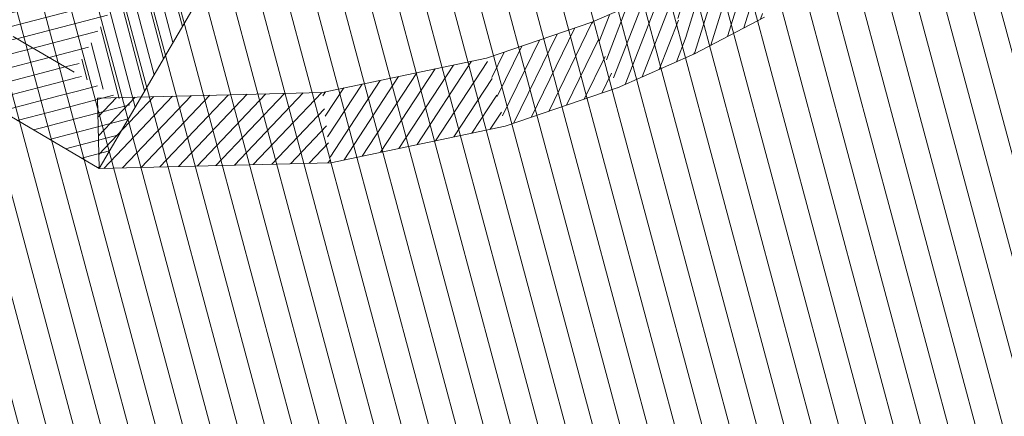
# Model space of a CAD drawing. Header units: millimetres. Extents: x -107151 to 48086, y -42122 to 43779.
# Tile 18 of 38: x -79091 to -76294, y 6724 to 7851. Entities that reach past the tile are written whole.
import ezdxf

# ---------------------------------------------------------------- set-up
doc = ezdxf.new("R2010")
doc.units = ezdxf.units.MM
doc.header["$MEASUREMENT"] = 0
for name, color, linetype in [('01-STR_Murs extérieurs.ARCHI', 7, 'Continuous'), ('01-STR_Murs.ARCHI', 7, 'Continuous'), ('06-REP _ DESSIN.ARCHI', 7, 'Continuous')]:
    doc.layers.add(name, color=color, linetype=linetype)
pattern_1 = [(14.63202, (0, 0), (-9.47288, 36.283806), [])]

# ---------------------------------------------------------------- blocks, each defined once
blk = doc.blocks.new('Mur_17_1', base_point=(-83766.9, 10532))
at = {"layer": '01-STR_Murs extérieurs.ARCHI', "linetype": 'Continuous', "lineweight": 0, "true_color": 0x000000}
h = blk.add_hatch(dxfattribs=at)
h.set_pattern_fill('Hachure_simple_0001', color=18, style=0, pattern_type=2)
h.set_pattern_definition(pattern_1)
h.paths.add_polyline_path([(-83766.9, 10532), (-83868, 10359.4), (-79037.8, 7529.2), (-78936.7, 7701.8)])
h = blk.add_hatch(dxfattribs=at)
h.set_pattern_fill('Hachure_simple_0001', color=18, style=0, pattern_type=2)
h.set_pattern_definition(pattern_1)
h.paths.add_polyline_path([(-78936.7, 7701.8), (-79037.8, 7529.2), (-78865.2, 7428.1)])
h = blk.add_hatch(dxfattribs=at)
h.set_pattern_fill('Hachure_simple_0001', color=18, style=0, pattern_type=2)
h.set_pattern_definition(pattern_1)
h.paths.add_polyline_path([(-78764.1, 7600.7), (-78936.7, 7701.8), (-78865.2, 7428.1)])
at = {"layer": '01-STR_Murs extérieurs.ARCHI', "color": 7, "linetype": 'Continuous', "lineweight": 5, "flags": 128}
blk.add_lwpolyline([(-79210.4, 7630.3), (-78865.2, 7428.1)], dxfattribs=at)
at = {"layer": '01-STR_Murs.ARCHI', "color": 7, "linetype": 'Continuous', "lineweight": 5, "flags": 128}
blk.add_lwpolyline([(-78865.2, 7428.1), (-78764.1, 7600.7)], dxfattribs=at)
blk = doc.blocks.new('Mur_31_1', base_point=(-77393.3, 7657.1))
at = {"layer": '01-STR_Murs.ARCHI', "linetype": 'Continuous', "lineweight": 0, "true_color": 0x000000}
h = blk.add_hatch(dxfattribs=at)
h.set_pattern_fill('Hachure_simple_0001', color=18, style=0, pattern_type=2)
h.set_pattern_definition([(68.744694, (0, 0), (-34.949036, 13.594663), [])])
h.paths.add_polyline_path([(-77393.3, 7657.1), (-77173.7, 7753.7), (-77260.5, 7934), (-77466.1, 7843.6)])
at = {"layer": '01-STR_Murs.ARCHI', "color": 7, "linetype": 'Continuous', "lineweight": 5, "flags": 128}
for points in [[(-77260.5, 7934), (-77466.1, 7843.6)], [(-77393.3, 7657.1), (-77173.7, 7753.7)]]:
    blk.add_lwpolyline(points, dxfattribs=at)
blk = doc.blocks.new('Mur_82_1', base_point=(-77173.7, 7753.7))
at = {"layer": '01-STR_Murs.ARCHI', "linetype": 'Continuous', "lineweight": 0, "true_color": 0x000000}
h = blk.add_hatch(dxfattribs=at)
h.set_pattern_fill('Hachure_simple_0001', color=18, style=0, pattern_type=2)
h.set_pattern_definition([(72.648845, (0, 0), (-35.79356, 11.18352), [])])
h.paths.add_polyline_path([(-77173.7, 7753.7), (-76975.2, 7857.7), (-77074.2, 8031.6), (-77260.5, 7934)])
at = {"layer": '01-STR_Murs.ARCHI', "color": 7, "linetype": 'Continuous', "lineweight": 5, "flags": 128}
for points in [[(-77074.2, 8031.6), (-77260.5, 7934)], [(-77173.7, 7753.7), (-76975.2, 7857.7)]]:
    blk.add_lwpolyline(points, dxfattribs=at)
blk = doc.blocks.new('Mur_107_1', base_point=(-78865.2, 7428.1))
at = {"layer": '01-STR_Murs.ARCHI', "linetype": 'Continuous', "lineweight": 0, "true_color": 0x000000}
h = blk.add_hatch(dxfattribs=at)
h.set_pattern_fill('Hachure_simple_0001', color=18, style=0, pattern_type=2)
h.set_pattern_definition([(46.428837, (0, 0), (-27.169457, 25.847062), [])])
h.paths.add_polyline_path([(-78865.2, 7428.1), (-78207.6, 7444.5), (-78230.8, 7644), (-78870.2, 7628.1)])
at = {"layer": '01-STR_Murs.ARCHI', "color": 7, "linetype": 'Continuous', "lineweight": 5, "flags": 128}
for points in [[(-78230.8, 7644), (-78870.2, 7628.1)], [(-78870.2, 7628.1), (-78865.2, 7428.1)], [(-78865.2, 7428.1), (-78207.6, 7444.5)]]:
    blk.add_lwpolyline(points, dxfattribs=at)
blk = doc.blocks.new('Mur_108_1', base_point=(-78764.1, 7600.7))
at = {"layer": '01-STR_Murs.ARCHI', "linetype": 'Continuous', "lineweight": 0, "true_color": 0x000000}
h = blk.add_hatch(dxfattribs=at)
h.set_pattern_fill('Hachure_simple_0001', color=18, style=0, pattern_type=2)
h.set_pattern_definition([(104.633435, (0, 0), (36.283572, 9.473776), [])])
h.paths.add_polyline_path([(-77048.9, 10923.8), (-78936.7, 7701.8), (-78764.1, 7600.7), (-76876.4, 10822.5)])
at = {"layer": '01-STR_Murs.ARCHI', "color": 7, "linetype": 'Continuous', "lineweight": 5, "flags": 128}
blk.add_lwpolyline([(-78764.1, 7600.7), (-77730.5, 9364.8)], dxfattribs=at)
blk = doc.blocks.new('Mur_113_1', base_point=(-78207.6, 7444.5))
at = {"layer": '01-STR_Murs.ARCHI', "linetype": 'Continuous', "lineweight": 0, "true_color": 0x000000}
h = blk.add_hatch(dxfattribs=at)
h.set_pattern_fill('Hachure_simple_0001', color=18, style=0, pattern_type=2)
h.set_pattern_definition([(56.7956, (0, 0), (-31.377085, 20.53603), [])])
h.paths.add_polyline_path([(-78207.6, 7444.5), (-77711.8, 7548.1), (-77764.9, 7741.3), (-78230.8, 7644)])
at = {"layer": '01-STR_Murs.ARCHI', "color": 7, "linetype": 'Continuous', "lineweight": 5, "flags": 128}
for points in [[(-77764.9, 7741.3), (-78230.8, 7644)], [(-78207.6, 7444.5), (-77711.8, 7548.1)]]:
    blk.add_lwpolyline(points, dxfattribs=at)
blk = doc.blocks.new('Mur_132_1', base_point=(-78764.1, 7600.7))
at = {"layer": '01-STR_Murs extérieurs.ARCHI', "linetype": 'Continuous', "lineweight": 0, "true_color": 0x000000}
h = blk.add_hatch(dxfattribs=at)
h.set_pattern_fill('Hachure_simple_0001', color=18, style=0, pattern_type=2)
h.set_pattern_definition([(194.63202, (0, 0), (-9.47288, 36.283806), [])])
h.paths.add_polyline_path([(-78835.6, 7874.4), (-83665.7, 10704.6), (-83766.9, 10532), (-78936.7, 7701.8)])
at = {"layer": '01-STR_Murs extérieurs.ARCHI', "color": 7, "linetype": 'Continuous', "lineweight": 5, "flags": 128}
blk.add_lwpolyline([(-79109.2, 7802.9), (-78936.7, 7701.8)], dxfattribs=at)
blk = doc.blocks.new('Mur_139_1', base_point=(-77711.8, 7548.1))
at = {"layer": '01-STR_Murs.ARCHI', "linetype": 'Continuous', "lineweight": 0, "true_color": 0x000000}
h = blk.add_hatch(dxfattribs=at)
h.set_pattern_fill('Hachure_simple_0001', color=18, style=0, pattern_type=2)
h.set_pattern_definition([(63.893155, (0, 0), (-33.674063, 16.501742), [])])
h.paths.add_polyline_path([(-77711.8, 7548.1), (-77393.3, 7657.1), (-77466.1, 7843.6), (-77764.9, 7741.3)])
at = {"layer": '01-STR_Murs.ARCHI', "color": 7, "linetype": 'Continuous', "lineweight": 5, "flags": 128}
for points in [[(-77466.1, 7843.6), (-77764.9, 7741.3)], [(-77711.8, 7548.1), (-77393.3, 7657.1)]]:
    blk.add_lwpolyline(points, dxfattribs=at)

msp = doc.modelspace()

# ---------------------------------------------------------------- hatches: boundary and pattern name
at = {"layer": '06-REP _ DESSIN.ARCHI', "linetype": 'Continuous', "lineweight": 5}
h = msp.add_hatch(dxfattribs=at)
h.set_pattern_fill('Diagonales_0001', color=252, style=0, pattern_type=2)
h.set_pattern_definition([(104.9997, (-79064.295, 5139.94), (72.44453, 19.41107), [])])
h.paths.add_polyline_path([(-81550.766, 13566.783), (-77430.767, 20012.104), (-77006.217, 19763.34), (-76001.621, 21503.36), (-73659.618, 20151.21), (-74197.457, 19173.019), (-70743.889, 17197.355), (-71778.758, 15429.814), (-72175.503, 15662.285), (-73666.908, 13116.988), (-71049.983, 11589.75), (-72010.466, 9950.766), (-71273.442, 9520.854), (-73023.866, 6489.085), (-70797.185, 5188.781), (-71958.72, 3343.217), (-75888.912, -3286.91), (-82427.232, 536.761), (-82006.099, 1387.343), (-87331.405, 4460.821), (-83760.493, 10296.475), (-82923.443, 9806.01), (-81960.237, 11449.852), (-82582.839, 11814.663)])

# ---------------------------------------------------------------- block references
at = {"layer": '01-STR_Murs extérieurs.ARCHI', "color": 7, "lineweight": 5}
for name, p in [('Mur_132_1', (-78764.125, 7600.68)), ('Mur_17_1', (-83766.858, 10532.009))]:
    msp.add_blockref(name, p, dxfattribs=at)
at = {"layer": '01-STR_Murs.ARCHI', "color": 7, "lineweight": 5}
for name, p in [('Mur_108_1', (-78764.125, 7600.68)), ('Mur_82_1', (-77173.711, 7753.679)), ('Mur_31_1', (-77393.31, 7657.078)), ('Mur_139_1', (-77711.841, 7548.062)), ('Mur_113_1', (-78207.646, 7444.523)), ('Mur_107_1', (-78865.235, 7428.121))]:
    msp.add_blockref(name, p, dxfattribs=at)

doc.saveas('drawing.dxf')
